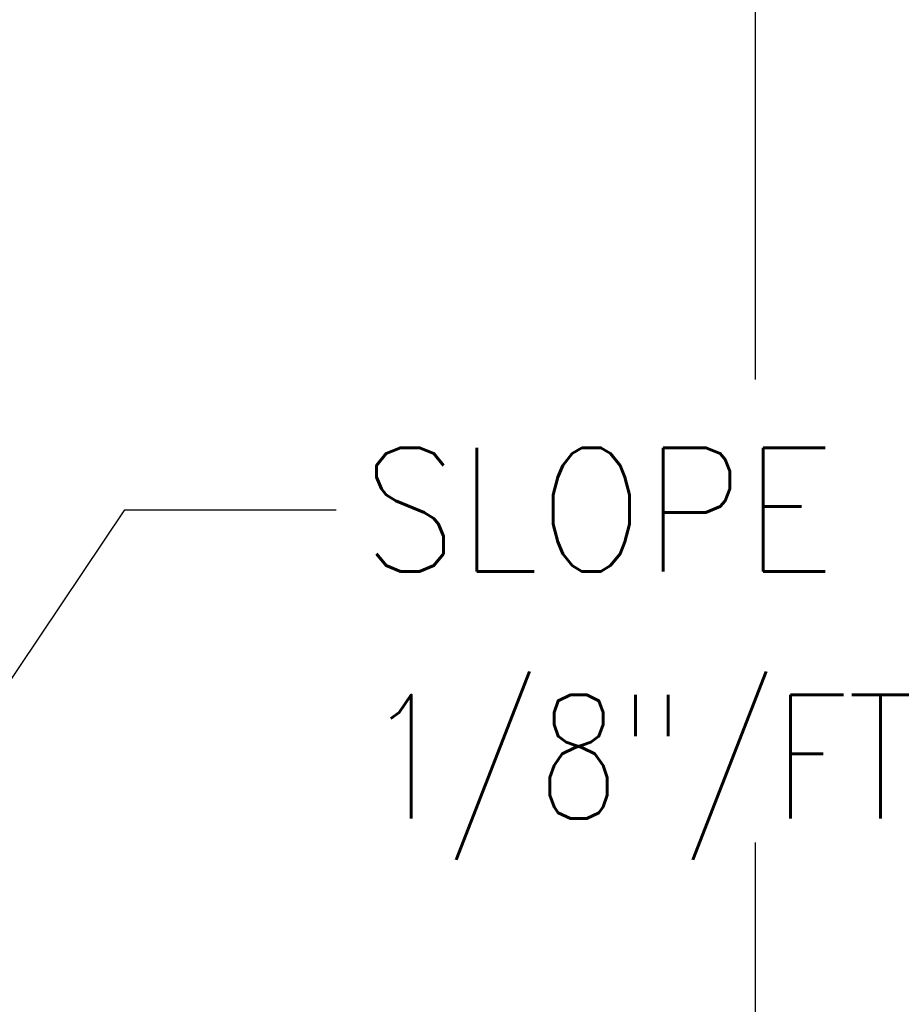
# Model space of a CAD drawing. Header units: inches. Extents: x -9715 to 32893, y -15613 to -1138.
# Tile 173 of 256: x 9049 to 9077, y -5796 to -5765. Entities that reach past the tile are written whole.
import ezdxf

# ---------------------------------------------------------------- set-up
doc = ezdxf.new("R2010")
doc.units = ezdxf.units.IN
doc.header["$MEASUREMENT"] = 0
for name, color, linetype in [('S-ANNO-TEXT', 2, 'Continuous'), ('S5', 1, 'Continuous'), ('S7', 2, 'Continuous')]:
    doc.layers.add(name, color=color, linetype=linetype)
doc.styles.add('125', font='romans.shx', dxfattribs={"width": 0.8, "height": 2})

msp = doc.modelspace()

# ---------------------------------------------------------------- linework, layer by layer
at = {"layer": 'S5'}
for p, q in [((9072.40218, -5776.18118), (9072.40218, -5760.00324)), ((9072.40218, -5808.00311), (9072.40218, -5791.14601))]:
    msp.add_line(p, q, dxfattribs=at)
at = {"layer": 'S7', "color": 1}
for p, q in [((9033.77945, -5807.55414), (9052.01421, -5780.38771)), ((9052.01421, -5780.38771), (9058.84916, -5780.38771))]:
    msp.add_line(p, q, dxfattribs=at)

# ---------------------------------------------------------------- texts
at = {"layer": 'S-ANNO-TEXT', "style": '125', "width": 0.9}
for s, p in [('SLOPE', (9059.68911, -5782.38037)), ('1/8"/FT', (9059.68911, -5790.37238))]:
    msp.add_text(s, height=4, dxfattribs=at).set_placement(p)

doc.saveas('drawing.dxf')
